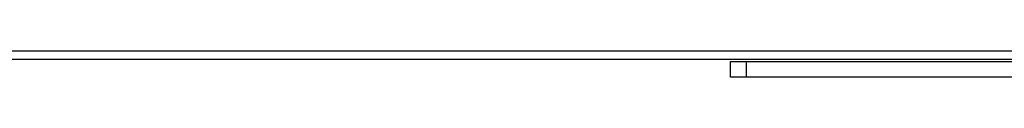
# Model space of a CAD drawing. Header units: millimetres. Extents: x 0 to 39025, y -31299 to 8400.
# Tile 121 of 209: x 17605.03 to 17732.25, y -13853.38 to -13850.01. Entities that reach past the tile are written whole.
import ezdxf

# ---------------------------------------------------------------- set-up
doc = ezdxf.new("R2010")
doc.units = ezdxf.units.MM

# ---------------------------------------------------------------- blocks, each defined once
blk = doc.blocks.new('Adapt 2 S (levo_prerez)')
at = {"lineweight": 25}
for points in [[(2, 16.61), (2, 16.61), (495, 16.61), (495, 16.61)], [(2, 15.55), (2, 15.55), (495, 15.55), (495, 15.55)], [(456, 13.24), (456, 13.24), (456, 15.25), (456, 15.25)], [(456, 15.25), (456, 15.25), (458, 15.25), (458, 15.25)], [(458, 15.25), (458, 15.25), (458, 13.24), (458, 13.24)], [(458, 15.25), (458, 15.25), (501, 15.25), (501, 15.25)], [(458, 13.24), (458, 13.24), (456, 13.24), (456, 13.24)], [(501, 13.24), (501, 13.24), (458, 13.24), (458, 13.24)]]:
    blk.add_open_spline(points, degree=3, dxfattribs=at)

msp = doc.modelspace()

# ---------------------------------------------------------------- block references
at = {"color": 1}
msp.add_blockref('Adapt 2 S (levo_prerez)', (17240.89, -13866.62), dxfattribs=at)

doc.saveas('drawing.dxf')
